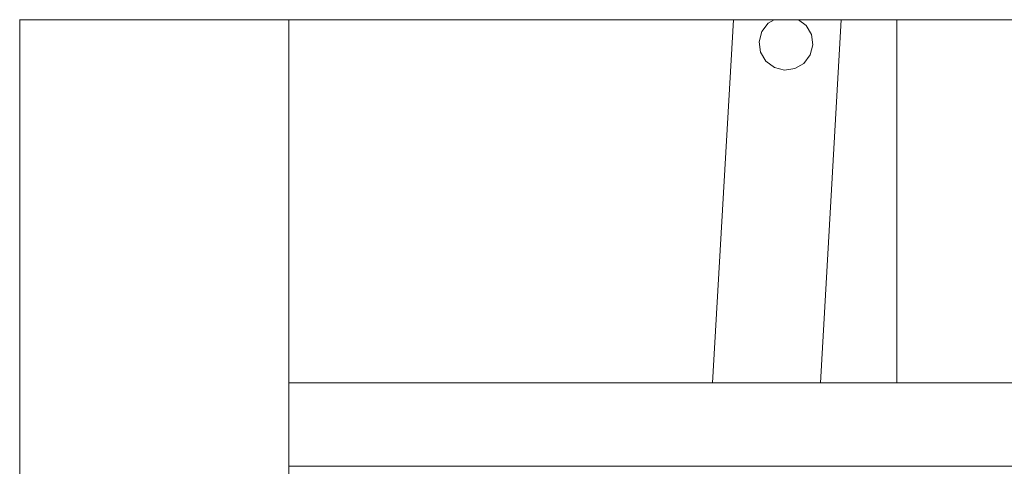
# Model space of a CAD drawing. Header units: millimetres. Extents: x 53056 to 116131, y -669674 to -625124.
# Tile 230 of 256: x 66439 to 66671, y -634336 to -634231. Entities that reach past the tile are written whole.
import ezdxf

# ---------------------------------------------------------------- set-up
doc = ezdxf.new("R2010")
doc.units = ezdxf.units.MM
doc.header["$MEASUREMENT"] = 0
doc.linetypes.add('DGN Style 1', pattern=[536.199087, 0.892178, -535.306909])
doc.linetypes.add('DGN Style 3', pattern=[1249.049455, 892.178182, -356.871273])
doc.layers.add('Side Cradle Tower', color=7, linetype='Continuous', lineweight=0)
doc.layers.add('Side Cradle Tower Platform', color=7, linetype='Continuous', lineweight=0)

# ---------------------------------------------------------------- blocks, each defined once
blk = doc.blocks.new('*U55')
at = {"layer": 'Side Cradle Tower', "color": 7, "linetype": 'Continuous', "lineweight": 0}
for p, q in [((-18155.16, 13168.39), (-17845.06, 13168.39)), ((-18091.61, 12898.98), (-18091.61, 13168.39)), ((-18091.61, 13082.59), (-17869.07, 13082.59)), ((-18091.61, 13062.87), (-17869.07, 13062.87))]:
    blk.add_line(p, q, dxfattribs=at)
at = {"layer": 'Side Cradle Tower', "color": 7, "linetype": 'Continuous', "lineweight": 0, "flags": 128}
blk.add_lwpolyline([(-18155.11, 12898.98), (-18155.11, 13059.15), (-18155.11, 13168.39)], dxfattribs=at)
at = {"layer": 'Side Cradle Tower Platform', "color": 7, "linetype": 'Continuous', "lineweight": 0}
for p, q in [((-17986.6, 13168.39), (-17991.52, 13082.59)), ((-17966.07, 13082.59), (-17961.16, 13168.39))]:
    blk.add_line(p, q, dxfattribs=at)
at = {"layer": 'Side Cradle Tower Platform', "color": 7, "linetype": 'DGN Style 3', "lineweight": 0}
blk.add_line((-17948.07, 13168.39), (-17948.07, 13082.59), dxfattribs=at)
at = {"layer": 'Side Cradle Tower Platform', "color": 7, "linetype": 'Continuous', "lineweight": 0, "flags": 128}
blk.add_lwpolyline([(-17976.99, 13168.39), (-17978.42, 13167.55), (-17979.91, 13165.57), (-17980.54, 13163.18), (-17980.19, 13160.72), (-17978.94, 13158.59), (-17976.96, 13157.09), (-17974.56, 13156.47), (-17972.11, 13156.82), (-17969.97, 13158.07), (-17968.48, 13160.05), (-17967.86, 13162.45), (-17968.2, 13164.9), (-17969.46, 13167.04), (-17971.25, 13168.39)], dxfattribs=at)

msp = doc.modelspace()

# ---------------------------------------------------------------- block references
at = {"color": 7, "linetype": 'DGN Style 1', "lineweight": 0}
msp.add_blockref('*U55', (84593.95, -647399.35), dxfattribs=at)

doc.saveas('drawing.dxf')
